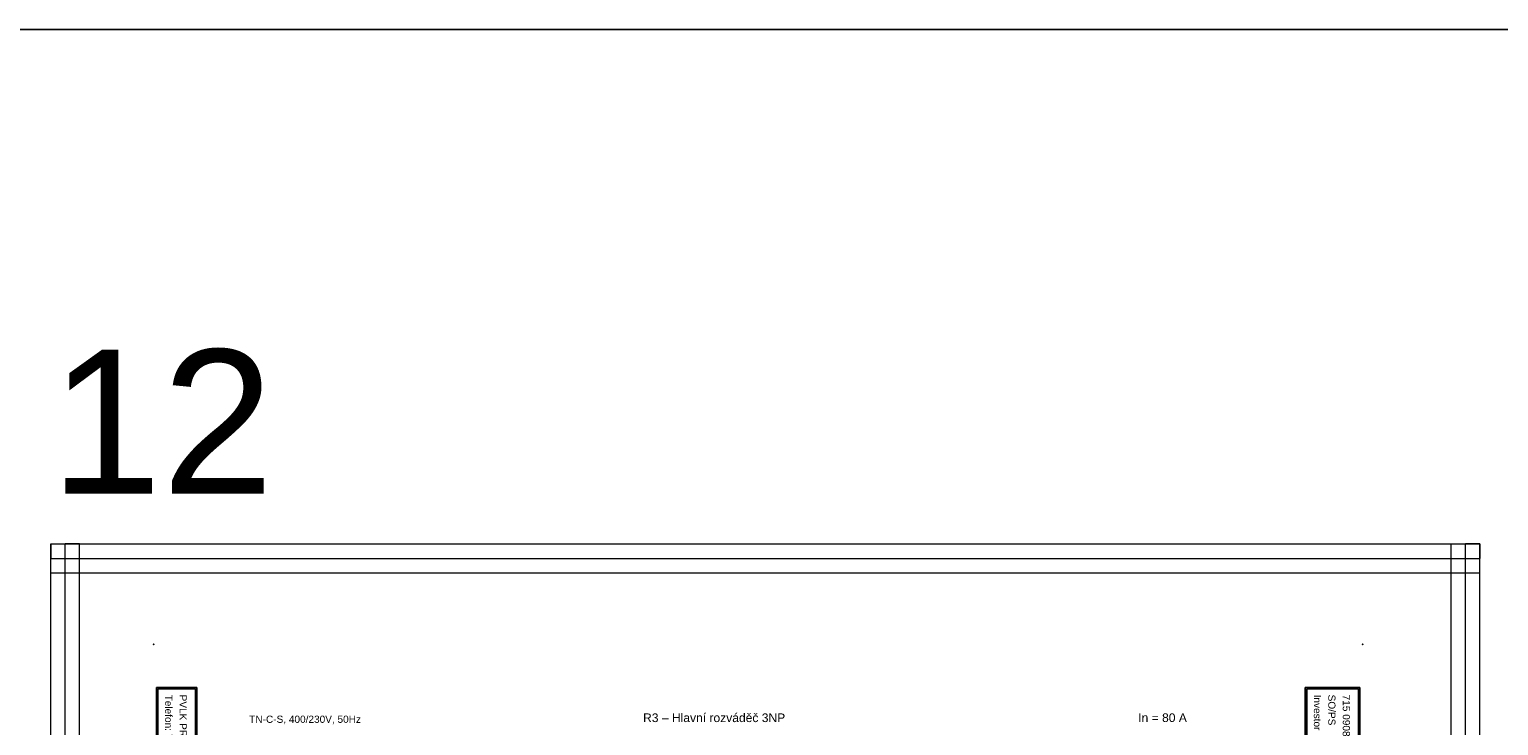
# Model space of a CAD drawing. Extents: x -3642 to 3381, y 3251 to 3904.
# Tile 37 of 41: x 2166 to 2677, y 3662 to 3904. Entities that reach past the tile are written whole.
import ezdxf
from ezdxf.enums import TextEntityAlignment as Align

# ---------------------------------------------------------------- set-up
doc = ezdxf.new("R2010")
doc.units = 0
doc.header["$MEASUREMENT"] = 0
for name, color, linetype in [('1-KRESBA', 7, 'Continuous'), ('__10-Popisy', 220, 'Continuous'), ('__Bílá', 7, 'Continuous'), ('__Oranžová', 30, 'Continuous'), ('__Vínová 220', 220, 'Continuous')]:
    doc.layers.add(name, color=color, linetype=linetype)
doc.styles.add('Arial', font='arial.ttf')

# ---------------------------------------------------------------- blocks, each defined once
blk = doc.blocks.new('BLK_Razítko_malé_pro_rozváděče')
at = {"layer": '__Bílá'}
for p, q in [((15, -1), (15, -20)), ((15, -1), (294, -1)), ((15.5, -1.5), (15.5, -19.5)), ((15.5, -1.5), (184.5, -1.5)), ((184.5, -1.5), (184.5, -19.5)), ((185, -1.5), (185, -19.5)), ((185, -1.5), (293.5, -1.5)), ((293.5, -19.5), (293.5, -1.5)), ((294, -20), (294, -1)), ((15, -20), (294, -20)), ((15.5, -19.5), (184.5, -19.5)), ((185, -19.5), (293.5, -19.5)), ((15, -405), (15, -419)), ((15, -405), (294, -405)), ((15.5, -405.5), (15.5, -418.5)), ((15.5, -405.5), (194.5, -405.5)), ((194.5, -405.5), (194.5, -418.5)), ((195, -405.5), (195, -418.5)), ((195, -405.5), (293.5, -405.5)), ((293.5, -405.5), (293.5, -418.5)), ((294, -405), (294, -419)), ((15, -419), (294, -419)), ((15.5, -418.5), (194.5, -418.5)), ((195, -418.5), (293.5, -418.5))]:
    blk.add_line(p, q, dxfattribs=at)
for p in [(0, 0), (300, 0), (0, -420), (300, -420)]:
    blk.add_point(p, dxfattribs=at)
at = {"layer": '__Bílá', "style": 'Arial'}
for s, height, p in [('Dokument', 2.5, (187, -7)), ('SO/PS', 2.5, (17.5, -12)), ('-', 3, (38, -7)), ('Vypracoval', 2.5, (187, -12)), ('-', 3, (210.5, -7)), ('Investor', 2.5, (17.5, -17)), ('-', 3, (38, -12)), ('Datum', 2.5, (187, -17)), ('-', 3, (210.5, -12)), ('-', 3, (38, -17)), ('-', 3, (210.5, -17)), ('PVLK PROJECT s.r.o. , Langrova 195/33,  787 01 Šumperk', 2.5, (17.5, -411)), ('Telefon: 773 836 685, mobil: 777 848 204, e-mail: %%Upavelka@pvlk.cz', 2.5, (17.5, -416)), ('Copyright © 2012 PVLK', 2.5, (197, -411)), ('Číslo dokumentu .....', 2.5, (197, -416))]:
    blk.add_text(s, height=height, dxfattribs=at).set_placement(p)
at = {"layer": '__Vínová 220', "char_height": 2.5, "attachment_point": 7, "style": 'Arial'}
for s, insert in [('715 0908', (17.5, -7)), ('Rozšíření výrobního areálu firmy PLASTKON PRODUCT, S.R.O.', (42.5, -7.75)), ('R3 – Hlavní rozváděč 3NP', (215, -7.75)), ('SO 02 - Novostavba skladovací haly s administrativní budovou', (42.5, -12.75)), ('Miroslav Pavelka', (215, -12.75)), ('Plastkon product, s.r.o., Hlavní 147, Mikulovice 790 84', (42.5, -17.75)), ('06/2016', (215, -17.75))]:
    blk.add_mtext(s, dxfattribs=dict(at, insert=insert))
at = {"layer": '__Vínová 220', "style": 'Arial'}
blk.add_attdef('ČÍSLO', text='', height=4, dxfattribs=at).set_placement((290, -416), align=Align.RIGHT)

msp = doc.modelspace()

# ---------------------------------------------------------------- linework, layer by layer
at = {"layer": '1-KRESBA', "color": 3}
msp.add_lwpolyline([(-3642.15, 3903.52), (3380.95, 3903.52), (3380.95, 3250.95), (-3642.15, 3250.95)], close=True, dxfattribs=at)
at = {"layer": '__Vínová 220', "lineweight": 0}
for p, q in [((2173.92, 3724.82), (2173.92, 3719.82)), ((2173.92, 3724.82), (2670.32, 3724.82)), ((2173.92, 3358.74), (2173.92, 3724.82)), ((2173.92, 3724.82), (2178.92, 3724.82)), ((2178.92, 3358.74), (2178.92, 3724.82)), ((2183.92, 3724.82), (2178.92, 3724.82)), ((2183.92, 3358.74), (2183.92, 3724.82)), ((2660.32, 3358.74), (2660.32, 3724.82)), ((2660.32, 3724.82), (2665.32, 3724.82)), ((2665.32, 3358.74), (2665.32, 3724.82)), ((2670.32, 3724.82), (2665.32, 3724.82)), ((2670.32, 3724.82), (2670.32, 3719.82)), ((2670.32, 3358.74), (2670.32, 3724.82)), ((2173.92, 3714.82), (2173.92, 3719.82)), ((2173.92, 3719.82), (2670.32, 3719.82)), ((2670.32, 3714.82), (2670.32, 3719.82)), ((2173.92, 3714.82), (2670.32, 3714.82))]:
    msp.add_line(p, q, dxfattribs=at)

# ---------------------------------------------------------------- block references
at = {"layer": '1-KRESBA', "rotation": 270}
msp.add_blockref('BLK_Razítko_malé_pro_rozváděče', (2629.63, 3690), dxfattribs=at).add_auto_attribs({'ČÍSLO': '24.11'})

# ---------------------------------------------------------------- texts
at = {"layer": '1-KRESBA', "color": 4, "linetype": 'Continuous', "style": 'Arial'}
msp.add_text('In = 80 A', height=3, dxfattribs=at).set_placement((2551.63, 3663))
at = {"layer": '__10-Popisy', "style": 'Arial'}
msp.add_text('12', height=50, dxfattribs=at).set_placement((2173.66, 3742.31))
at = {"layer": '__Bílá', "insert": (2379.64, 3662.93), "char_height": 3, "attachment_point": 7, "style": 'Arial'}
msp.add_mtext('R3 – Hlavní rozváděč 3NP', dxfattribs=at)
at = {"layer": '__Oranžová', "lineweight": 0, "style": 'Arial'}
msp.add_text('TN-C-S, 400/230V, 50Hz', height=2.5, dxfattribs=at).set_placement((2242.84, 3662.71))

doc.saveas('drawing.dxf')
